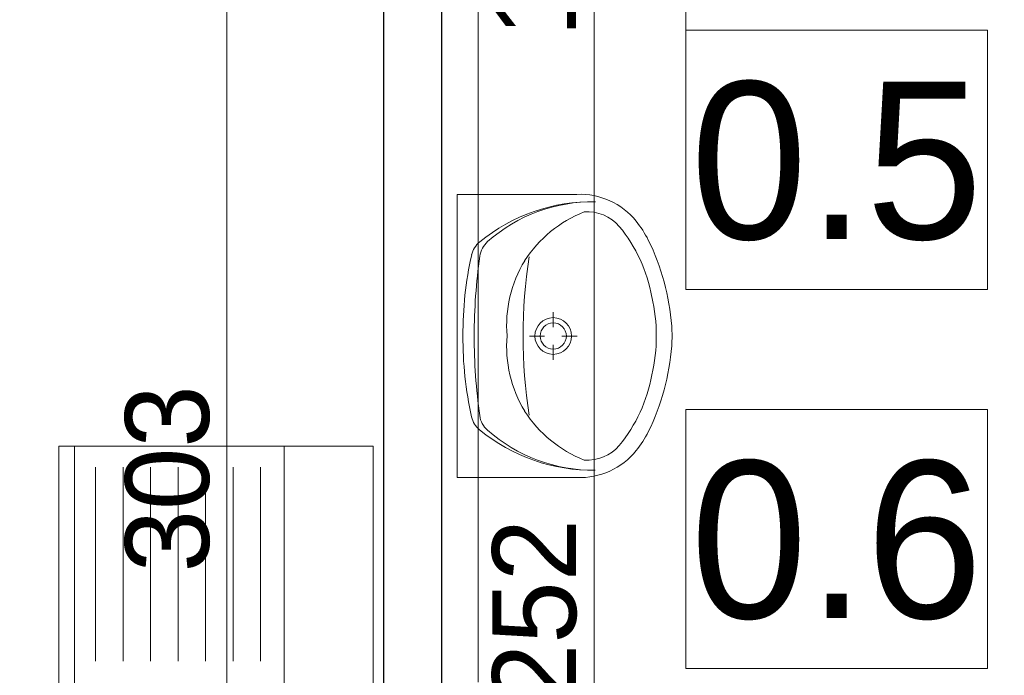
# Model space of a CAD drawing. Extents: x -686885 to -413214, y -23370 to 153194.
# Tile 90 of 145: x -484083 to -482204, y 34530 to 35781. Entities that reach past the tile are written whole.
import ezdxf

# ---------------------------------------------------------------- set-up
doc = ezdxf.new("R2010")
doc.units = 0
doc.header["$MEASUREMENT"] = 0
for name, color, linetype, lineweight in [('Insalacje WODA ZIMNA_Nr_Pióra__46', 5, 'Continuous', 13), ('INWENT OPISY_Nr_Pióra__21', 7, 'Continuous', 9), ('INWENT WYMIARY_Nr_Pióra__21', 7, 'Continuous', 9), ('INWENT wyposarzenie_Nr_Pióra__21', 7, 'Continuous', 9), ('INWENT.ŚCIANY_Nr_Pióra__1', 7, 'Continuous', 25)]:
    doc.layers.add(name, color=color, linetype=linetype, lineweight=lineweight)
for name, color, linetype in [('INWENT OPISY', 7, 'Continuous'), ('INWENT WYMIARY', 7, 'Continuous'), ('INWENT wyposarzenie', 7, 'Continuous')]:
    doc.layers.add(name, color=color, linetype=linetype)
doc.styles.add('GENERATED_STYLE_1', font='txt')
doc.styles.add('GENERATED_STYLE_3', font='txt')
doc.dimstyles.new('GENERATED_STYLE__1', dxfattribs={"dimtxt": 160.000002, "dimasz": 91.2, "dimexe": 0.18, "dimexo": 0, "dimgap": 0.09, "dimtad": 1, "dimtih": 1, "dimtoh": 1, "dimdec": 0, "dimlfac": 0.1, "dimzin": 0, "dimdsep": 46, "dimtxsty": 'GENERATED_STYLE_1', "dimblk": 'ARROWHEAD_2', "dimblk1": 'ARROWHEAD_2', "dimblk2": 'ARROWHEAD_2', "dimcen": 0.09, "dimclrd": 7, "dimclre": 7, "dimclrt": 7, "dimazin": 0, "dimtfac": 1, "dimtdec": 4, "dimtmove": 0, "dimatfit": 3, "dimfxl": 0, "dimtolj": 1, "dimtzin": 0, "dimarcsym": 0})
doc.dimstyles.new('GENERATED_STYLE__3', dxfattribs={"dimtxt": 160.000002, "dimasz": 91.2, "dimexe": 0.18, "dimexo": 0, "dimgap": 0.09, "dimtad": 1, "dimdec": 0, "dimlfac": 0.1, "dimzin": 0, "dimdsep": 46, "dimtxsty": 'GENERATED_STYLE_1', "dimblk": 'ARROWHEAD_2', "dimblk1": 'ARROWHEAD_2', "dimblk2": 'ARROWHEAD_2', "dimcen": 0.09, "dimclrd": 7, "dimclre": 7, "dimclrt": 7, "dimazin": 0, "dimtfac": 1, "dimtdec": 4, "dimtmove": 0, "dimatfit": 3, "dimfxl": 0, "dimtolj": 1, "dimtzin": 0, "dimarcsym": 0})

# ---------------------------------------------------------------- blocks, each defined once
blk = doc.blocks.new('Symbol Umywalka 14_3', base_point=(-482838.3, 34907.6))
at = {"layer": 'INWENT wyposarzenie_Nr_Pióra__21', "linetype": 'Continuous'}
for p, q in [((-483248.3, 34907.6), (-483248.3, 35447.6)), ((-483248.3, 35447.6), (-483019.8, 35447.6)), ((-483248.3, 35262.7), (-483248.3, 35092.6)), ((-483065, 35223), (-483065, 35194.2)), ((-483110.5, 35177.5), (-483081.7, 35177.5)), ((-483048.3, 35177.5), (-483019.5, 35177.5)), ((-483065, 35160.8), (-483065, 35132)), ((-483248.3, 34907.6), (-483019.8, 34907.6))]:
    blk.add_line(p, q, dxfattribs=at)
for radius in [35, 25]:
    blk.add_circle((-483065, 35177.5), radius, dxfattribs=at)
for centre, radius, start, end in [((-482990.3, 35094.1), 339.6, 89.0153, 129.2578), ((-482988.5, 35128.6), 305.1, 89.2458, 131.398), ((-483013.9, 35310.4), 137.4, 38.7454, 92.4552), ((-482917.3, 35190.5), 240.7, 111.5519, 147.1558), ((-483000.2, 35333.7), 80.9, 40.8016, 93.9306), ((-483072.9, 35263.4), 212.8, 27.1571, 38.6848), ((-483165.7, 35201), 293, 9.9978, 39.2851), ((-483282, 35163.9), 444.2, 4.2052, 26.2597), ((-483176.8, 35322.2), 45, 129.2578, 167.2285), ((-483160.5, 35323.7), 45, 131.398, 172.0921), ((-482561.4, 35182.7), 675.9, 167.2285, 180.4328), ((-482062.2, 35171.1), 1153.8, 172.0921, 179.6775), ((-482913.4, 35197), 240.6, 148.9439, 184.606), ((-482137.6, 35177.6), 984.9, 171.1796, 188.8266), ((-483185, 35177.6), 316.7, 346.4334, 13.5666), ((-483108.3, 35177.6), 270, 355.9876, 4.0124), ((-482561.4, 35171.9), 675.9, 179.4897, 192.694), ((-482062.2, 35182.8), 1153.8, 180.245, 187.8304), ((-482913.4, 35158.3), 240.6, 175.394, 211.0561), ((-483282, 35191.3), 444.2, 333.7403, 355.7948), ((-483165.7, 35154.2), 293, 320.7149, 350.0022), ((-483177, 35033.2), 45, 192.694, 230.6648), ((-483160.7, 35031.7), 45, 187.8304, 228.5245), ((-482917.3, 35164.7), 240.7, 212.8442, 248.4481), ((-482990.2, 35261.1), 339.6, 230.6648, 270.9072), ((-482988.4, 35226.6), 305.1, 228.5245, 270.6767), ((-483072.9, 35091.9), 212.8, 321.3152, 332.8429), ((-483000.2, 35021.6), 80.9, 266.0694, 319.1984), ((-483013.9, 35044.9), 137.4, 267.5448, 321.2546)]:
    blk.add_arc(centre, radius, start, end, dxfattribs=at)
blk = doc.blocks.new('Linia_16', base_point=(-482812.3, 35266.4))
at = {"layer": 'INWENT OPISY_Nr_Pióra__21', "linetype": 'Continuous'}
blk.add_hatch(color=256, dxfattribs=at).paths.add_polyline_path([(-482762.3, 36606.2), (-482766.1, 36625.3), (-482777, 36641.6), (-482793.2, 36652.4), (-482812.3, 36656.2), (-482831.5, 36652.4), (-482847.7, 36641.6), (-482858.5, 36625.3), (-482862.3, 36606.2), (-482858.5, 36587.1), (-482847.7, 36570.9), (-482831.5, 36560), (-482812.3, 36556.2), (-482793.2, 36560), (-482777, 36570.9), (-482766.1, 36587.1)], flags=0)
blk.add_line((-482812.3, 35266.4), (-482812.3, 36556.2), dxfattribs=at)
blk.add_circle((-482812.3, 36606.2), 50, dxfattribs=at)
blk = doc.blocks.new('*D276')
at = {"layer": 'INWENT WYMIARY_Nr_Pióra__21', "linetype": 'Continuous'}
for p, q in [((-470630.1, 45047.6), (-470630.1, 45106.3)), ((-470570.1, 45013), (-470690.1, 45082.3)), ((-470540.1, 45047.6), (-470720.1, 45047.6)), ((-470630.1, 32857.6), (-470630.1, 45047.6)), ((-470690.1, 32892.3), (-470570.1, 32823)), ((-470540.1, 32857.6), (-470720.1, 32857.6)), ((-470630.1, 32799), (-470630.1, 32857.6))]:
    blk.add_line(p, q, dxfattribs=at)
at = {"layer": 'INWENT WYMIARY_Nr_Pióra__21', "insert": (-470662.1, 38722.2), "char_height": 160, "attachment_point": 7, "rotation": 90, "style": 'GENERATED_STYLE_1'}
blk.add_mtext('{1\xa0219}', dxfattribs=at)
blk = doc.blocks.new('ARROWHEAD_2')
at = {"color": 0, "linetype": 'Continuous', "lineweight": 0}
for p, q in [((-0.378, -0.655), (0.378, 0.655)), ((0, 0), (-1, 0))]:
    blk.add_line(p, q, dxfattribs=at)
blk = doc.blocks.new('*D277')
at = {"layer": 'INWENT WYMIARY_Nr_Pióra__21', "linetype": 'Continuous'}
for p, q in [((-509798.3, 31219.5), (-509798.3, 31399.5)), ((-472023.3, 31219.5), (-472023.3, 31399.5)), ((-509763.7, 31369.5), (-509833, 31249.5)), ((-472058, 31249.5), (-471988.7, 31369.5)), ((-509857, 31309.5), (-509798.3, 31309.5)), ((-509798.3, 31309.5), (-472023.3, 31309.5)), ((-472023.3, 31309.5), (-471964.6, 31309.5))]:
    blk.add_line(p, q, dxfattribs=at)
at = {"layer": 'INWENT WYMIARY_Nr_Pióra__21', "insert": (-491141.2, 31341.5), "char_height": 160, "attachment_point": 7, "style": 'GENERATED_STYLE_1'}
blk.add_mtext('{3\xa0778}', dxfattribs=at)
blk = doc.blocks.new('*D301')
at = {"layer": 'INWENT WYMIARY_Nr_Pióra__21', "linetype": 'Continuous'}
for p, q in [((-483747.6, 36532.3), (-483627.6, 36463)), ((-483597.6, 36497.6), (-483777.6, 36497.6)), ((-483687.6, 33467.6), (-483687.6, 36497.6)), ((-483747.6, 33502.3), (-483627.6, 33433)), ((-483597.6, 33467.6), (-483777.6, 33467.6)), ((-483687.6, 33409), (-483687.6, 33467.6))]:
    blk.add_line(p, q, dxfattribs=at)
at = {"layer": 'INWENT WYMIARY_Nr_Pióra__21', "char_height": 160, "attachment_point": 7, "rotation": 90, "style": 'GENERATED_STYLE_1'}
for s, insert in [('{63}', (-483719.6, 36860.2)), ('{15}', (-483719.6, 36258.1)), ('{303}', (-483719.6, 34726.6))]:
    blk.add_mtext(s, dxfattribs=dict(at, insert=insert))
blk = doc.blocks.new('*D302')
at = {"layer": 'INWENT WYMIARY_Nr_Pióra__21', "linetype": 'Continuous'}
for p, q in [((-483747.6, 36682.3), (-483627.6, 36613)), ((-483597.6, 36647.6), (-483777.6, 36647.6)), ((-483687.6, 36497.6), (-483687.6, 36647.6)), ((-483747.6, 36532.3), (-483627.6, 36463)), ((-483597.6, 36497.6), (-483777.6, 36497.6))]:
    blk.add_line(p, q, dxfattribs=at)
at = {"layer": 'INWENT WYMIARY_Nr_Pióra__21', "char_height": 160, "attachment_point": 7, "rotation": 90, "style": 'GENERATED_STYLE_1'}
for s, insert in [('{63}', (-483719.6, 36860.2)), ('{15}', (-483719.6, 36258.1)), ('{303}', (-483719.6, 34726.6))]:
    blk.add_mtext(s, dxfattribs=dict(at, insert=insert))
blk = doc.blocks.new('*D303')
at = {"layer": 'INWENT WYMIARY_Nr_Pióra__21', "linetype": 'Continuous'}
for p, q in [((-483687.6, 37277.6), (-483687.6, 37336.3)), ((-483627.6, 37243), (-483747.6, 37312.3)), ((-483597.6, 37277.6), (-483777.6, 37277.6)), ((-483687.6, 36647.6), (-483687.6, 37277.6)), ((-483747.6, 36682.3), (-483627.6, 36613)), ((-483597.6, 36647.6), (-483777.6, 36647.6))]:
    blk.add_line(p, q, dxfattribs=at)
at = {"layer": 'INWENT WYMIARY_Nr_Pióra__21', "char_height": 160, "attachment_point": 7, "rotation": 90, "style": 'GENERATED_STYLE_1'}
for s, insert in [('{63}', (-483719.6, 36860.2)), ('{15}', (-483719.6, 36258.1)), ('{303}', (-483719.6, 34726.6))]:
    blk.add_mtext(s, dxfattribs=dict(at, insert=insert))
blk = doc.blocks.new('*D310')
at = {"layer": 'INWENT WYMIARY_Nr_Pióra__21', "linetype": 'Continuous'}
for p, q in [((-483047.1, 36022.3), (-482927.1, 35953)), ((-482897.1, 35987.6), (-483077.1, 35987.6)), ((-482987.1, 33467.6), (-482987.1, 35987.6)), ((-483047.1, 33502.3), (-482927.1, 33433)), ((-482897.1, 33467.6), (-483077.1, 33467.6)), ((-482987.1, 33409), (-482987.1, 33467.6))]:
    blk.add_line(p, q, dxfattribs=at)
at = {"layer": 'INWENT WYMIARY_Nr_Pióra__21', "char_height": 160, "attachment_point": 7, "rotation": 90, "style": 'GENERATED_STYLE_1'}
for s, insert in [('{16}', (-483019.1, 36878.1)), ('{97}', (-483019.1, 36427.8)), ('{16}', (-483019.1, 35748.1)), ('{252}', (-483019.1, 34471.6))]:
    blk.add_mtext(s, dxfattribs=dict(at, insert=insert))
blk = doc.blocks.new('*D311')
at = {"layer": 'INWENT WYMIARY_Nr_Pióra__21', "linetype": 'Continuous'}
for p, q in [((-483047.1, 36182.3), (-482927.1, 36113)), ((-482897.1, 36147.6), (-483077.1, 36147.6)), ((-482987.1, 35987.6), (-482987.1, 36147.6)), ((-483047.1, 36022.3), (-482927.1, 35953)), ((-482897.1, 35987.6), (-483077.1, 35987.6))]:
    blk.add_line(p, q, dxfattribs=at)
at = {"layer": 'INWENT WYMIARY_Nr_Pióra__21', "char_height": 160, "attachment_point": 7, "rotation": 90, "style": 'GENERATED_STYLE_1'}
for s, insert in [('{16}', (-483019.1, 36878.1)), ('{97}', (-483019.1, 36427.8)), ('{16}', (-483019.1, 35748.1)), ('{252}', (-483019.1, 34471.6))]:
    blk.add_mtext(s, dxfattribs=dict(at, insert=insert))
blk = doc.blocks.new('*D312')
at = {"layer": 'INWENT WYMIARY_Nr_Pióra__21', "linetype": 'Continuous'}
for p, q in [((-483047.1, 37152.3), (-482927.1, 37083)), ((-482897.1, 37117.6), (-483077.1, 37117.6)), ((-482987.1, 36147.6), (-482987.1, 37117.6)), ((-483047.1, 36182.3), (-482927.1, 36113)), ((-482897.1, 36147.6), (-483077.1, 36147.6))]:
    blk.add_line(p, q, dxfattribs=at)
at = {"layer": 'INWENT WYMIARY_Nr_Pióra__21', "char_height": 160, "attachment_point": 7, "rotation": 90, "style": 'GENERATED_STYLE_1'}
for s, insert in [('{16}', (-483019.1, 36878.1)), ('{97}', (-483019.1, 36427.8)), ('{16}', (-483019.1, 35748.1)), ('{252}', (-483019.1, 34471.6))]:
    blk.add_mtext(s, dxfattribs=dict(at, insert=insert))
blk = doc.blocks.new('*D313')
at = {"layer": 'INWENT WYMIARY_Nr_Pióra__21', "linetype": 'Continuous'}
for p, q in [((-482987.1, 37277.6), (-482987.1, 37336.3)), ((-482927.1, 37243), (-483047.1, 37312.3)), ((-482897.1, 37277.6), (-483077.1, 37277.6)), ((-482987.1, 37117.6), (-482987.1, 37277.6)), ((-483047.1, 37152.3), (-482927.1, 37083)), ((-482897.1, 37117.6), (-483077.1, 37117.6))]:
    blk.add_line(p, q, dxfattribs=at)
at = {"layer": 'INWENT WYMIARY_Nr_Pióra__21', "char_height": 160, "attachment_point": 7, "rotation": 90, "style": 'GENERATED_STYLE_1'}
for s, insert in [('{16}', (-483019.1, 36878.1)), ('{97}', (-483019.1, 36427.8)), ('{16}', (-483019.1, 35748.1)), ('{252}', (-483019.1, 34471.6))]:
    blk.add_mtext(s, dxfattribs=dict(at, insert=insert))

msp = doc.modelspace()

# ---------------------------------------------------------------- linework, layer by layer
at = {"layer": 'Insalacje WODA ZIMNA_Nr_Pióra__46', "linetype": 'Continuous'}
msp.add_line((-483208.3, 36715.1), (-483208.3, 34517.6), dxfattribs=at)
at = {"layer": 'INWENT wyposarzenie_Nr_Pióra__21', "linetype": 'Continuous'}
for p, q in [((-484008.3, 34967.6), (-483958.3, 34967.6)), ((-484008.3, 34067.6), (-484008.3, 34967.6)), ((-484008.3, 34967.6), (-483408.3, 34967.6)), ((-483978.3, 34067.6), (-483978.3, 34967.6)), ((-483978.3, 34967.6), (-483578.3, 34967.6)), ((-483578.3, 34967.6), (-483578.3, 34320.5)), ((-483408.3, 34967.6), (-483408.3, 34067.6)), ((-483938.3, 34557.6), (-483938.3, 34927.6)), ((-483885.8, 34557.6), (-483885.8, 34927.6)), ((-483833.3, 34557.6), (-483833.3, 34927.6)), ((-483780.8, 34557.6), (-483780.8, 34927.6)), ((-483728.3, 34557.6), (-483728.3, 34927.6)), ((-483675.8, 34557.6), (-483675.8, 34927.6)), ((-483623.3, 34557.6), (-483623.3, 34927.6))]:
    msp.add_line(p, q, dxfattribs=at)
at = {"layer": 'INWENT.ŚCIANY_Nr_Pióra__1', "linetype": 'Continuous'}
for p, q in [((-483388.3, 33467.6), (-483388.3, 36497.6)), ((-483278.3, 35987.6), (-483278.3, 33467.6))]:
    msp.add_line(p, q, dxfattribs=at)

# ---------------------------------------------------------------- block references
at = {"layer": 'INWENT OPISY', "linetype": 'Continuous'}
msp.add_blockref('Linia_16', (-482812.3, 35266.4), dxfattribs=at)
at = {"layer": 'INWENT wyposarzenie', "color": 104, "linetype": 'Continuous', "lineweight": 13, "true_color": 0x029e21}
msp.add_blockref('Symbol Umywalka 14_3', (-482838.3, 34907.6), dxfattribs=at)

# ---------------------------------------------------------------- dimensions: what is measured, and where the dimension line sits
at = {"layer": 'INWENT WYMIARY', "linetype": 'Continuous'}
for base, p1, p2, picture, middle in [((-470630.1, 32857.6), (-472023.3, 32857.6), (-488883.3, 45047.6), '*D276', (-470742.1, 38995.8)), ((-483687.6, 33467.6), (-483584.7, 36647.6), (-483438.3, 37277.6), '*D303', (-483799.6, 36981.6)), ((-482987.1, 33467.6), (-483075.4, 37117.6), (-482882.1, 37277.6), '*D313', (-483099.1, 36999.6)), ((-482987.1, 33467.6), (-483088.3, 36147.6), (-483075.4, 37117.6), '*D312', (-483099.1, 36549.2)), ((-482987.1, 33467.6), (-483278.3, 33467.6), (-483278.3, 35987.6), '*D310', (-483099.1, 34653.8)), ((-482987.1, 33467.6), (-483278.3, 35987.6), (-483088.3, 36147.6), '*D311', (-483099.1, 35869.6)), ((-483687.6, 33467.6), (-483388.3, 33467.6), (-483388.3, 36497.6), '*D301', (-483799.6, 34908.8)), ((-483687.6, 33467.6), (-483388.3, 36497.6), (-483584.7, 36647.6), '*D302', (-483799.6, 36379.6))]:
    dim = msp.add_linear_dim(base=base, p1=p1, p2=p2, angle=90, dimstyle='GENERATED_STYLE__3', dxfattribs=at)
    dim.commit()
    dim.dimension.update_dxf_attribs({"geometry": picture, "text_midpoint": middle})
dim = msp.add_linear_dim(base=(-509798.3251087, 31309.4812002), p1=(-509798.3251087, 42147.6315772), p2=(-472023.3251087, 32857.6315772), dimstyle='GENERATED_STYLE__1', dxfattribs=at)
dim.commit()
dim.dimension.update_dxf_attribs({"geometry": '*D277', "text_midpoint": (-490867.6715053, 31421.4812019)})

# ---------------------------------------------------------------- next in the draw order: wipeouts: each hides what was drawn before it
at = {"linetype": 'Continuous', "ltscale": 1935318.080269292}
msp.add_wipeout([(-482812.3, 35760.5), (-482236.3, 35760.5), (-482236.3, 35266.4), (-482812.3, 35266.4)], dxfattribs=at).dxf.layer = 'INWENT OPISY_Nr_Pióra__21'
at = {"linetype": 'Continuous', "ltscale": 1935107.88709189}
msp.add_wipeout([(-482812.3, 35037.3), (-482236.3, 35037.3), (-482236.3, 34543.1), (-482812.3, 34543.1)], dxfattribs=at).dxf.layer = 'INWENT OPISY_Nr_Pióra__21'

# ---------------------------------------------------------------- next in the draw order: linework, layer by layer
at = {"layer": 'INWENT OPISY_Nr_Pióra__21', "linetype": 'Continuous', "flags": 128}
for points in [[(-482812.3, 35760.5), (-482236.3, 35760.5), (-482236.3, 35266.4), (-482812.3, 35266.4)], [(-482812.3, 35037.3), (-482236.3, 35037.3), (-482236.3, 34543.1), (-482812.3, 34543.1)]]:
    msp.add_lwpolyline(points, close=True, dxfattribs=at)

# ---------------------------------------------------------------- next in the draw order: texts
at = {"layer": 'INWENT OPISY_Nr_Pióra__21', "linetype": 'Continuous', "char_height": 300, "attachment_point": 8, "style": 'GENERATED_STYLE_3'}
for s, insert in [('{0.5 }', (-482524.3, 35358.3)), ('{0.6 }', (-482524.3, 34635.1))]:
    msp.add_mtext(s, dxfattribs=dict(at, insert=insert))

doc.saveas('drawing.dxf')
